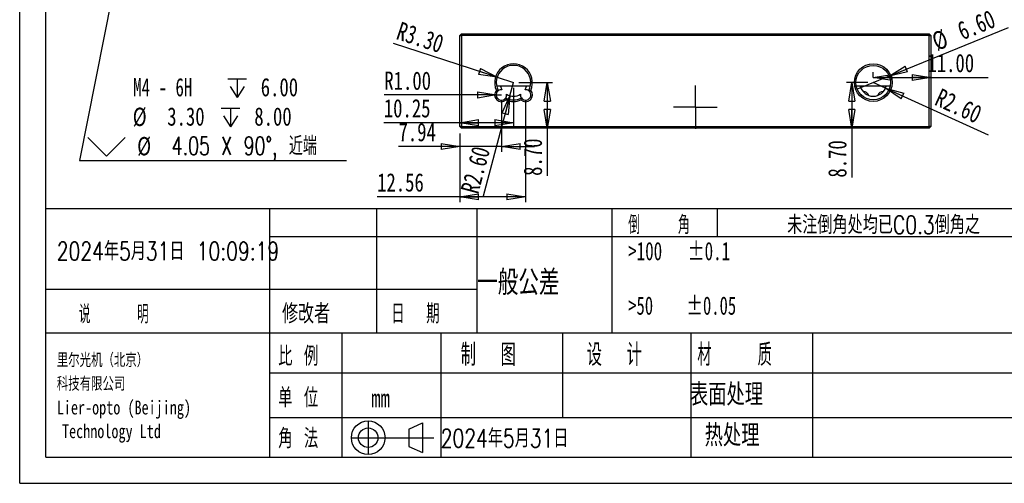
# Model space of a CAD drawing. Header units: millimetres. Extents: x 0 to 297, y 0 to 210.
# Tile 1 of 3: x 0 to 188, y 0 to 89. Entities that reach past the tile are written whole.
import ezdxf

# ---------------------------------------------------------------- set-up
doc = ezdxf.new("R2010")
doc.units = ezdxf.units.MM
doc.layers.add('图层0', color=7, linetype='Continuous', lineweight=25)
doc.styles.add('SLDTEXTSTYLE0', font='TXT', dxfattribs={"width": 0.666667, "bigfont": 'bigfont'})
doc.styles.add('SLDTEXTSTYLE1', font='TXT', dxfattribs={"width": 0.75, "bigfont": 'bigfont'})
doc.styles.add('SLDTEXTSTYLE10', font='TXT', dxfattribs={"width": 0.678571})
doc.styles.add('SLDTEXTSTYLE11', font='TXT', dxfattribs={"width": 0.696429, "bigfont": 'bigfont'})
doc.styles.add('SLDTEXTSTYLE2', font='TXT', dxfattribs={"width": 0.583333, "bigfont": 'bigfont'})
doc.styles.add('SLDTEXTSTYLE3', font='TXT', dxfattribs={"width": 0.681818})
doc.styles.add('SLDTEXTSTYLE4', font='TXT', dxfattribs={"width": 0.666667})
doc.styles.add('SLDTEXTSTYLE7', font='TXT', dxfattribs={"width": 0.625, "bigfont": 'bigfont'})
doc.styles.add('SLDTEXTSTYLE8', font='TXT', dxfattribs={"width": 0.571429, "bigfont": 'bigfont'})
doc.styles.add('SLDTEXTSTYLE9', font='TXT', dxfattribs={"width": 0.75})
doc.dimstyles.new('SLDDIMSTYLE0', dxfattribs={"dimtxt": 3.5, "dimasz": 3.556, "dimexe": 0, "dimexo": 0.0625, "dimgap": 0.875, "dimtad": 1, "dimrnd": 1e-09, "dimzin": 12, "dimdsep": 46, "dimtxsty": 'SLDTEXTSTYLE9', "dimblk1": 'CLOSED', "dimblk2": 'CLOSED', "dimsah": 1, "dimcen": 0.09, "dimadec": 0, "dimazin": 3, "dimtfac": 1, "dimtofl": 0, "dimtmove": 0, "dimatfit": 3, "dimldrblk": 'CLOSED', "dimfxl": 0, "dimfrac": 2, "dimtolj": 1, "dimtzin": 12, "dimarcsym": 0})
doc.dimstyles.new('SLDDIMSTYLE1', dxfattribs={"dimtxt": 3.5, "dimasz": 3.556, "dimexe": 0, "dimexo": 0.0625, "dimgap": 0.875, "dimtad": 1, "dimrnd": 1e-09, "dimzin": 4, "dimdsep": 46, "dimtxsty": 'SLDTEXTSTYLE9', "dimblk1": 'CLOSED', "dimblk2": 'CLOSED', "dimsah": 1, "dimcen": 0.09, "dimadec": 0, "dimazin": 1, "dimtfac": 1, "dimtofl": 0, "dimtmove": 0, "dimatfit": 3, "dimldrblk": 'CLOSED', "dimfxl": 0, "dimfrac": 2, "dimtolj": 1, "dimtzin": 12, "dimarcsym": 0})
doc.dimstyles.new('SLDDIMSTYLE2', dxfattribs={"dimtxt": 3.5, "dimasz": 3.556, "dimexe": 0, "dimexo": 0.0625, "dimgap": 0.875, "dimtad": 1, "dimrnd": 1e-09, "dimzin": 12, "dimdsep": 46, "dimtxsty": 'SLDTEXTSTYLE9', "dimblk1": 'CLOSED', "dimblk2": 'CLOSED', "dimsah": 1, "dimcen": 0.09, "dimadec": 0, "dimazin": 3, "dimtfac": 1, "dimtmove": 0, "dimatfit": 0, "dimldrblk": 'CLOSED', "dimfxl": 0, "dimfrac": 2, "dimtolj": 1, "dimtzin": 12, "dimarcsym": 0})
doc.dimstyles.new('SLDDIMSTYLE4', dxfattribs={"dimtxt": 3.5, "dimasz": 3.556, "dimexe": 0, "dimexo": 0.0625, "dimgap": 0.875, "dimtad": 1, "dimrnd": 1e-09, "dimzin": 4, "dimdsep": 46, "dimtxsty": 'SLDTEXTSTYLE9', "dimblk1": 'CLOSED', "dimblk2": 'CLOSED', "dimsah": 1, "dimcen": 0, "dimadec": 0, "dimazin": 1, "dimtfac": 1, "dimtofl": 0, "dimtmove": 0, "dimatfit": 3, "dimldrblk": 'CLOSED', "dimfxl": 0, "dimfrac": 2, "dimtolj": 1, "dimtzin": 12, "dimarcsym": 0})
doc.dimstyles.new('SLDDIMSTYLE6', dxfattribs={"dimtxt": 3.5, "dimasz": 3.556, "dimexe": 0, "dimexo": 0.0625, "dimgap": 0.875, "dimtad": 1, "dimrnd": 1e-09, "dimzin": 4, "dimdsep": 46, "dimtxsty": 'SLDTEXTSTYLE9', "dimblk1": 'NONE', "dimblk2": 'CLOSED', "dimsah": 1, "dimcen": 0, "dimadec": 0, "dimazin": 1, "dimtfac": 1, "dimtmove": 0, "dimatfit": 3, "dimldrblk": 'NONE', "dimfxl": 0, "dimfrac": 2, "dimtolj": 1, "dimtzin": 12, "dimarcsym": 0})
doc.dimstyles.new('SLDDIMSTYLE7', dxfattribs={"dimtxt": 3.5, "dimasz": 3.556, "dimexe": 0, "dimexo": 0.0625, "dimgap": 0.875, "dimtad": 0, "dimtih": 1, "dimtoh": 1, "dimdec": 6, "dimrnd": 1e-09, "dimzin": 12, "dimdsep": 46, "dimtxsty": 'SLDTEXTSTYLE9', "dimblk1": 'NONE', "dimblk2": 'CLOSED', "dimsah": 1, "dimcen": 0, "dimadec": 0, "dimazin": 3, "dimtfac": 1, "dimtmove": 0, "dimatfit": 3, "dimldrblk": 'NONE', "dimfxl": 0, "dimfrac": 2, "dimtolj": 1, "dimtzin": 12, "dimarcsym": 0})

# ---------------------------------------------------------------- blocks, each defined once
blk = doc.blocks.new('_Closed')
at = {"color": 0, "linetype": 'ByBlock', "lineweight": -2}
for p, q in [((-1, 0.166667), (0, 0)), ((-1, 0.166667), (-1, -0.166667)), ((0, 0), (-1, -0.166667)), ((0, 0), (-1, 0))]:
    blk.add_line(p, q, dxfattribs=at)
blk = doc.blocks.new('SW_SYMBOL_HOLE_DEPTH')
at = {"layer": '图层0', "color": 0}
for p, q in [((0, 875), (800, 875)), ((400, 875), (400, 75)), ((100, 555), (400, 75)), ((700, 555), (400, 75))]:
    blk.add_line(p, q, dxfattribs=at)
blk = doc.blocks.new('SW_SYMBOL_HOLE_SINK')
at = {"layer": '图层0', "color": 0}
for p, q in [((0, 875), (800, 75)), ((800, 75), (1600, 875))]:
    blk.add_line(p, q, dxfattribs=at)
blk = doc.blocks.new('_D_19')
at = {"layer": '图层0'}
for p, q in [((28.91, 149.63), (28.12, 145.65)), ((28.12, 145.65), (11.42, 61.71)), ((11.42, 61.71), (62.47, 61.71))]:
    blk.add_line(p, q, dxfattribs=at)
at = {"layer": '图层0', "xscale": 3.556, "yscale": 3.556, "rotation": 78.75035507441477}
blk.add_blockref('_Closed', (28.12, 145.65), dxfattribs=at)
at = {"layer": '图层0', "xscale": 0.004470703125, "yscale": 0.004470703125, "zscale": 0.004470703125}
for name, p in [('SW_SYMBOL_HOLE_DEPTH', (39.75, 73.42)), ('SW_SYMBOL_HOLE_DEPTH', (38.52, 67.81)), ('SW_SYMBOL_HOLE_SINK', (13.01, 62.2))]:
    blk.add_blockref(name, p, dxfattribs=at)
at = {"layer": '图层0', "char_height": 3.5, "attachment_point": 1}
for s, insert, style in [('M4 - 6H', (21.69, 77.5), 'SLDTEXTSTYLE10'), ('6.00', (46.07, 77.5), 'SLDTEXTSTYLE9'), ('%%c', (21.61, 71.83), 'SLDTEXTSTYLE9'), ('3.30', (28.2, 71.89), 'SLDTEXTSTYLE9'), ('8.00', (44.84, 71.89), 'SLDTEXTSTYLE9'), ('%%c', (22.46, 66.22), 'SLDTEXTSTYLE9'), ('4.05 X 90°, 近端', (29.05, 66.28), 'SLDTEXTSTYLE11')]:
    blk.add_mtext(s, dxfattribs=dict(at, insert=insert, style=style))
blk = doc.blocks.new('_None')
blk = doc.blocks.new('_D_25')
at = {"layer": '图层0'}
for q in [(71.47, 84.07), (94.38, 76.62)]:
    blk.add_line((91.24, 77.64), q, dxfattribs=at)
at = {"layer": '图层0', "xscale": 3.556, "yscale": 3.556, "rotation": 341.9862524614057}
blk.add_blockref('_Closed', (91.24, 77.64, -3.66), dxfattribs=at)
at = {"layer": '图层0', "insert": (72.86, 88.33), "char_height": 3.5, "attachment_point": 1, "rotation": 341.9863, "style": 'SLDTEXTSTYLE9'}
blk.add_mtext('R3.30', dxfattribs=at)
blk = doc.blocks.new('_D_26')
at = {"layer": '图层0'}
for q in [(94.38, 76.62), (88.56, 54.91)]:
    blk.add_line((93.71, 74.11), q, dxfattribs=at)
at = {"layer": '图层0', "xscale": 3.556, "yscale": 3.556, "rotation": 75.00000000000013}
blk.add_blockref('_Closed', (93.71, 74.11, -3.66), dxfattribs=at)
at = {"layer": '图层0', "insert": (84.24, 56.07), "char_height": 3.5, "attachment_point": 1, "rotation": 75, "style": 'SLDTEXTSTYLE9'}
blk.add_mtext('R2.60', dxfattribs=at)
blk = doc.blocks.new('_D_27')
at = {"layer": '图层0'}
for q in [(69.69, 74.27), (92.07, 74.27)]:
    blk.add_line((91.07, 74.27), q, dxfattribs=at)
blk.add_arc((92.07, 74.27), 1, 171.8514, 225, dxfattribs=at)
at = {"layer": '图层0', "xscale": 3.556, "yscale": 3.556, "rotation": 1.195888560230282e-12}
blk.add_blockref('_Closed', (91.07, 74.27, -3.66), dxfattribs=at)
at = {"layer": '图层0', "insert": (69.69, 78.74), "char_height": 3.5, "attachment_point": 1, "style": 'SLDTEXTSTYLE9'}
blk.add_mtext('R1.00', dxfattribs=at)
blk = doc.blocks.new('_D_28')
at = {"layer": '图层0'}
for p, q in [((95.38, 76.62), (101.83, 76.62)), ((100.83, 76.62), (100.83, 67.92)), ((100.83, 67.92), (100.83, 58.79))]:
    blk.add_line(p, q, dxfattribs=at)
at = {"layer": '图层0', "xscale": 3.556, "yscale": 3.556}
for p, rotation in [((100.83, 76.62, -3.66), 90.0000000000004), ((100.83, 67.92, -3.66), 270.0000000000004)]:
    blk.add_blockref('_Closed', p, dxfattribs=dict(at, rotation=rotation))
at = {"layer": '图层0', "insert": (96.32, 58.79), "char_height": 3.5, "attachment_point": 1, "rotation": 90, "style": 'SLDTEXTSTYLE9'}
blk.add_mtext('8.70', dxfattribs=at)
blk = doc.blocks.new('_D_29')
at = {"layer": '图层0'}
for p, q in [((94.38, 75.62), (94.38, 67.96)), ((84.13, 68.96), (69.59, 68.96)), ((94.38, 68.96), (84.13, 68.96))]:
    blk.add_line(p, q, dxfattribs=at)
at = {"layer": '图层0', "xscale": 3.556, "yscale": 3.556, "rotation": 180.0000000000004}
blk.add_blockref('_Closed', (84.13, 68.96, -3.66), dxfattribs=at)
at = {"layer": '图层0', "xscale": 3.556, "yscale": 3.556}
blk.add_blockref('_Closed', (94.38, 68.96, -3.66), dxfattribs=at)
at = {"layer": '图层0', "insert": (69.59, 73.47), "char_height": 3.5, "attachment_point": 1, "style": 'SLDTEXTSTYLE9'}
blk.add_mtext('10.25', dxfattribs=at)
blk = doc.blocks.new('_D_30')
at = {"layer": '图层0'}
for p, q in [((92.07, 73.27), (92.07, 63.4)), ((84.13, 66.92), (84.13, 63.4)), ((84.13, 64.4), (72.4, 64.4)), ((92.07, 64.4), (84.13, 64.4)), ((92.07, 64.4), (98.42, 64.4))]:
    blk.add_line(p, q, dxfattribs=at)
at = {"layer": '图层0', "xscale": 3.556, "yscale": 3.556}
blk.add_blockref('_Closed', (84.13, 64.4, -3.66), dxfattribs=at)
at = {"layer": '图层0', "xscale": 3.556, "yscale": 3.556, "rotation": 180.0000000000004}
blk.add_blockref('_Closed', (92.07, 64.4, -3.66), dxfattribs=at)
at = {"layer": '图层0', "insert": (72.4, 68.91), "char_height": 3.5, "attachment_point": 1, "style": 'SLDTEXTSTYLE9'}
blk.add_mtext('7.94', dxfattribs=at)
blk = doc.blocks.new('_D_31')
at = {"layer": '图层0'}
for p, q in [((96.69, 73.27), (96.69, 53.78)), ((84.13, 66.92), (84.13, 53.78)), ((84.13, 54.78), (68.31, 54.78)), ((96.69, 54.78), (84.13, 54.78))]:
    blk.add_line(p, q, dxfattribs=at)
at = {"layer": '图层0', "xscale": 3.556, "yscale": 3.556, "rotation": 180.0000000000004}
blk.add_blockref('_Closed', (84.13, 54.78, -3.66), dxfattribs=at)
at = {"layer": '图层0', "xscale": 3.556, "yscale": 3.556}
blk.add_blockref('_Closed', (96.69, 54.78, -3.66), dxfattribs=at)
at = {"layer": '图层0', "insert": (68.31, 59.29), "char_height": 3.5, "attachment_point": 1, "style": 'SLDTEXTSTYLE9'}
blk.add_mtext('12.56', dxfattribs=at)
blk = doc.blocks.new('_D_32')
at = {"layer": '图层0'}
for q in [(188.97, 87.16), (160.08, 75.37)]:
    blk.add_line((166.19, 77.87), q, dxfattribs=at)
at = {"layer": '图层0', "xscale": 3.556, "yscale": 3.556, "rotation": 202.1951587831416}
blk.add_blockref('_Closed', (166.19, 77.87, -3.66), dxfattribs=at)
at = {"layer": '图层0', "char_height": 3.5, "attachment_point": 1, "rotation": 22.1952, "style": 'SLDTEXTSTYLE9'}
for s, insert in [('6.60', (178.87, 87.95)), ('%%c', (174, 85.9))]:
    blk.add_mtext(s, dxfattribs=dict(at, insert=insert))
blk = doc.blocks.new('_D_33')
at = {"layer": '图层0'}
for q in [(163.13, 76.62), (185.07, 66.62)]:
    blk.add_line((165.5, 75.54), q, dxfattribs=at)
at = {"layer": '图层0', "xscale": 3.556, "yscale": 3.556, "rotation": 155.491893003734}
blk.add_blockref('_Closed', (165.5, 75.54, -3.66), dxfattribs=at)
at = {"layer": '图层0', "insert": (176.11, 75.63), "char_height": 3.5, "attachment_point": 1, "rotation": 335.4919, "style": 'SLDTEXTSTYLE9'}
blk.add_mtext('R2.60', dxfattribs=at)
blk = doc.blocks.new('_D_34')
at = {"layer": '图层0'}
for p, q in [((163.13, 77.62), (163.13, 78.61)), ((163.13, 77.61), (174.13, 77.61)), ((174.13, 77.61), (185.13, 77.61))]:
    blk.add_line(p, q, dxfattribs=at)
at = {"layer": '图层0', "xscale": 3.556, "yscale": 3.556, "rotation": 180.0000000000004}
blk.add_blockref('_Closed', (163.13, 77.61, -3.66), dxfattribs=at)
at = {"layer": '图层0', "xscale": 3.556, "yscale": 3.556}
blk.add_blockref('_Closed', (174.13, 77.61, -3.66), dxfattribs=at)
at = {"layer": '图层0', "insert": (173.49, 82.12), "char_height": 3.5, "attachment_point": 1, "style": 'SLDTEXTSTYLE9'}
blk.add_mtext('11.00', dxfattribs=at)
blk = doc.blocks.new('_D_35')
at = {"layer": '图层0'}
for p, q in [((162.13, 76.62), (158.04, 76.62)), ((159.04, 76.62), (159.04, 67.92)), ((159.04, 67.92), (159.04, 58.46))]:
    blk.add_line(p, q, dxfattribs=at)
at = {"layer": '图层0', "xscale": 3.556, "yscale": 3.556}
for p, rotation in [((159.04, 76.62, -3.66), 90.0000000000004), ((159.04, 67.92, -3.66), 270.0000000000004)]:
    blk.add_blockref('_Closed', p, dxfattribs=dict(at, rotation=rotation))
at = {"layer": '图层0', "insert": (154.52, 58.46), "char_height": 3.5, "attachment_point": 1, "rotation": 90, "style": 'SLDTEXTSTYLE9'}
blk.add_mtext('8.70', dxfattribs=at)
blk = doc.blocks.new('SW_CENTERMARKSYMBOL_3')
at = {"layer": '图层0', "color": 0}
for p, q in [((0, 2.5), (0, 4.15)), ((0, 0), (0, 2.5)), ((-2.5, 0), (-4.15, 0)), ((0, 0), (-2.5, 0)), ((0, 0), (0, -2.5)), ((0, 0), (2.5, 0)), ((2.5, 0), (4.15, 0)), ((0, -2.5), (0, -4.15))]:
    blk.add_line(p, q, dxfattribs=at)

msp = doc.modelspace()

# ---------------------------------------------------------------- linework, layer by layer
at = {"color": 7, "linetype": 'Continuous', "lineweight": 25}
for p, q in [((84.1329182, 85.6215174), (84.4329182, 85.9215174)), ((84.1329182, 68.2215174), (84.1329182, 85.6215174)), ((84.1329182, 85.6215174), (84.4329182, 85.6215174)), ((84.4329182, 85.6215174), (84.4329182, 85.9215174)), ((84.4329182, 85.9215174), (173.8329182, 85.9215174)), ((84.4329182, 85.6215174), (84.4329182, 68.2215174)), ((173.8329182, 85.6215174), (84.4329182, 85.6215174)), ((173.8329182, 85.6215174), (173.8329182, 85.9215174)), ((173.8329182, 85.9215174), (174.1329182, 85.6215174)), ((173.8329182, 68.2215174), (173.8329182, 85.6215174)), ((173.8329182, 85.6215174), (174.1329182, 85.6215174)), ((174.1329182, 85.6215174), (174.1329182, 68.2215174)), ((91.8789214, 75.9215174), (91.1580151, 75.9215174)), ((96.886915, 75.9215174), (91.8789214, 75.9215174)), ((97.6078213, 75.9215174), (96.886915, 75.9215174)), ((160.6289214, 75.9215174), (159.9080151, 75.9215174)), ((165.636915, 75.9215174), (160.6289214, 75.9215174)), ((166.3578213, 75.9215174), (165.636915, 75.9215174)), ((84.4329182, 68.2215174), (84.1329182, 68.2215174)), ((84.4329182, 67.9215174), (84.1329182, 68.2215174)), ((84.4329182, 67.9215174), (84.4329182, 68.2215174)), ((84.4329182, 68.2215174), (173.8329182, 68.2215174)), ((173.8329182, 67.9215174), (84.4329182, 67.9215174)), ((173.8329182, 67.9215174), (173.8329182, 68.2215174)), ((174.1329182, 68.2215174), (173.8329182, 68.2215174)), ((174.1329182, 68.2215174), (173.8329182, 67.9215174))]:
    msp.add_line(p, q, dxfattribs=at)
for radius in [3.6, 3.3]:
    msp.add_circle((163.1329182, 76.6215174), radius, dxfattribs=at)
for centre, radius, start, end in [((94.3829182, 76.6215174), 3.6, 335.580555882, 204.419444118), ((94.3829182, 76.6215174), 3.3, 331.863360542, 208.136639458), ((94.3829182, 76.6215174), 2.6, 195.618498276, 211.562333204), ((94.3829182, 76.6215174), 2.6, 328.437666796, 344.381501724), ((163.1329182, 76.6215174), 2.6, 195.618498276, 344.381501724), ((92.0726355, 74.2651231), 1.3, 138.104529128, 313.027717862), ((92.0726355, 74.2651231), 1, 126.851381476, 324.280865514), ((92.0726355, 74.2651231), 1, 84.554580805, 126.851381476), ((92.0726355, 74.2651231), 1, 324.280865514, 6.577666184), ((94.3829182, 76.6215174), 3.3, 242.995607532, 297.004392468), ((94.3829182, 76.6215174), 2.6, 239.569913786, 300.430086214), ((96.6932009, 74.2651231), 1, 173.422333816, 215.719134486), ((96.6932009, 74.2651231), 1.3, 226.972282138, 41.895470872), ((96.6932009, 74.2651231), 1, 215.719134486, 53.148618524), ((96.6932009, 74.2651231), 1, 53.148618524, 95.445419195), ((161.3193758, 73.8645146), 1, 17.67482688, 95.651741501), ((164.9464606, 73.8645146), 1, 84.348258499, 162.32517312), ((94.3829182, 76.6215174), 3.6, 246.712802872, 293.287197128)]:
    msp.add_arc(centre, radius, start, end, dxfattribs=at)
for points in [[(91.1049619, 75.1332289), (91.2261723, 75.1145988), (91.3484758, 75.0929135), (91.4728941, 75.0653169)], [(92.8845241, 73.6813107), (92.9145738, 73.557462), (92.9386716, 73.4356109), (92.9596932, 73.3147923)], [(95.8813123, 73.6813107), (95.8512626, 73.557462), (95.8271648, 73.4356109), (95.8061431, 73.3147923)], [(97.2929423, 75.0653169), (97.4173606, 75.0929135), (97.5396641, 75.1145988), (97.6608745, 75.1332289)]]:
    msp.add_open_spline(points, degree=3, dxfattribs=at)
at = {"layer": '图层0'}
for p, q in [((0, 0), (0, 210)), ((5, 4.9828915), (5, 204.9828915)), ((292, 52.5), (5, 52.5)), ((47.7573077, 52.5), (47.7573077, 4.9828915)), ((68.1924122, 52.5), (68.1924122, 28.7414458)), ((87.3779134, 52.5), (87.3779134, 28.7414458)), ((113.1767214, 52.5), (113.1767214, 28.7414458)), ((133.3211495, 52.5), (133.3211495, 47.2066813)), ((47.7573077, 47.2066813), (221.3534427, 47.2066813)), ((5, 37.1421561), (47.7573077, 37.1421561)), ((47.7573077, 37.1421561), (87.3779134, 37.1421561)), ((221.3534427, 28.7414458), (5, 28.7414458)), ((61.5960298, 28.7414458), (61.5960298, 4.9828915)), ((80.4670145, 28.7414458), (80.4670145, 4.9828915)), ((103.741229, 28.7414458), (103.741229, 12.6098759)), ((128.2735091, 28.7414458), (128.2735091, 4.9828915)), ((151.5477236, 28.7414458), (151.5477236, 4.9828915)), ((221.3534427, 21.0625238), (47.7573077, 21.0625238)), ((47.7573077, 12.6098759), (198, 12.6098759)), ((66.6032307, 11.9364443), (66.6032307, 5.5010911)), ((74.359649, 10.3854361), (76.9878569, 11.5392834)), ((76.9878569, 11.5392834), (76.9878569, 5.8982519)), ((74.359649, 10.3854361), (74.359649, 7.0520993)), ((63.3855541, 8.7187677), (79.1673464, 8.7187677)), ((5, 4.9828915), (292, 4.9828915)), ((0, 0), (297, 0))]:
    msp.add_line(p, q, dxfattribs=at)
at = {"layer": '图层0', "color": 7, "linetype": 'Continuous', "lineweight": 25}
msp.add_line((74.359649, 7.0520993), (76.9878569, 5.8982519), dxfattribs=at)
at = {"layer": '图层0'}
for radius in [3.2176766, 1.8666968]:
    msp.add_circle((66.6032307, 8.7187677), radius, dxfattribs=at)

# ---------------------------------------------------------------- block references
msp.add_blockref('SW_CENTERMARKSYMBOL_3', (129.1329182, 71.9215174), dxfattribs=at)

# ---------------------------------------------------------------- texts
at = {"layer": '图层0', "attachment_point": 1}
for s, insert, char_height, style in [('倒    角', (116.3016544, 51.1744732), 3.5, 'SLDTEXTSTYLE2'), ('未注倒角处均已C0.3倒角之', (146.6863439, 51.1744732), 3.5, 'SLDTEXTSTYLE1'), ('2024年5月31日 10:09:19', (7.093214, 46.1532431), 3.5, 'SLDTEXTSTYLE1'), ('>100   ±0.1', (116.3016544, 46.1532431), 3.5, 'SLDTEXTSTYLE3'), ('一般公差', (87.447129, 40.7875421), 4.7625, 'SLDTEXTSTYLE1'), ('>50    ±0.05', (116.3016544, 35.7381223), 3.5, 'SLDTEXTSTYLE4'), ('说     明', (11.3255755, 34.0764133), 3.5, 'SLDTEXTSTYLE8'), ('修改者', (50.1465468, 34.2746211), 3.70416667, 'SLDTEXTSTYLE1'), ('日  期', (71.0164675, 34.2746211), 3.70416667, 'SLDTEXTSTYLE7'), ('比 例', (49.4168293, 26.170127), 3.70416667, 'SLDTEXTSTYLE0'), ('制  图', (84.2973261, 26.6964485), 4.23333333, 'SLDTEXTSTYLE7'), ('设  计', (108.3780038, 26.6964485), 4.23333333, 'SLDTEXTSTYLE7'), ('材    质', (129.5114337, 26.6964485), 4.23333333, 'SLDTEXTSTYLE2'), ('里尔光机（北京）', (7.093214, 24.8687573), 2.64583333, 'SLDTEXTSTYLE1'), ('科技有限公司', (7.093214, 20.3409794), 2.64583333, 'SLDTEXTSTYLE1'), ('表面处理', (128.1003226, 19.0946912), 4.23333333, 'SLDTEXTSTYLE1'), ('单 位', (49.4168293, 18.2201521), 3.70416667, 'SLDTEXTSTYLE0'), ('mm', (67.1751076, 18.0219443), 3.5, 'SLDTEXTSTYLE9'), ('Lier-opto (Beijing)', (7.093214, 15.8132015), 2.645833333, 'SLDTEXTSTYLE9'), ('Technology Ltd', (8.0854015, 11.2854236), 2.645833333, 'SLDTEXTSTYLE9'), ('热处理', (130.9225448, 11.2928876), 4.23333333, 'SLDTEXTSTYLE1'), ('角 法', (49.4168293, 10.4183485), 3.70416667, 'SLDTEXTSTYLE0'), ('2024年5月31日', (80.4670145, 10.3627158), 3.5, 'SLDTEXTSTYLE1')]:
    msp.add_mtext(s, dxfattribs=dict(at, insert=insert, char_height=char_height, style=style))

# ---------------------------------------------------------------- dimensions: what is measured, and where the dimension line sits
at = {"layer": '图层0'}
dim = msp.add_diameter_dim_2p(p1=(28.9099275, 149.6267553), p2=(28.1198363, 145.6545701), text=' M4 - 6H {\\fGDT;x} 6.00\\P%%c 3.30 {\\fGDT;x} 8.00\\P{\\fGDT;w}%%c 4.05 X 90°, 近端', dimstyle='SLDDIMSTYLE7', override={"dimpost": '<>'}, dxfattribs=at)
dim.commit()
dim.dimension.update_dxf_attribs({"geometry": '_D_19', "text_midpoint": (37.7391214, 70.1271139), "dimtype": 163})
dim = msp.add_diameter_dim_2p(p1=(160.0774399, 75.3749009), p2=(166.1883965, 77.8681338), dimstyle='SLDDIMSTYLE6', dxfattribs=at)
dim.commit()
dim.dimension.update_dxf_attribs({"geometry": '_D_32', "text_midpoint": (182.5031028, 84.52444), "dimtype": 163})
for center, mpoint, picture, middle in [((94.3829182, 76.6215174), (91.2446765, 77.6420265), '_D_25', (76.9274948, 82.2977723)), ((92.0726355, 74.2651231), (91.0726355, 74.2651231), '_D_27', (75.4062097, 74.2651331)), ((94.3829182, 76.6215174), (93.7099887, 74.1101102), '_D_26', (90.0444291, 60.4300285)), ((163.1329182, 76.6215174), (165.4986649, 75.5429802), '_D_33', (179.8507544, 68.9999181))]:
    dim = msp.add_radius_dim(center=center, mpoint=mpoint, dimstyle='SLDDIMSTYLE4', dxfattribs=at)
    dim.commit()
    dim.dimension.update_dxf_attribs({"geometry": picture, "text_midpoint": middle, "dimtype": 164})
for base, p1, p2, dimstyle, picture, middle in [((174.1329182, 77.6096777), (163.1329182, 76.6215174), (174.1329182, 85.9215174), 'SLDDIMSTYLE1', '_D_34', (179.3071618, 77.6096777)), ((84.1329182, 68.9594741), (94.3829182, 76.6215174), (84.1329182, 67.9215174), 'SLDDIMSTYLE0', '_D_29', (75.4061997, 68.9594741)), ((84.1329182, 54.7800234), (96.6932009, 74.2651231), (84.1329182, 67.9215174), 'SLDDIMSTYLE0', '_D_31', (74.1329182, 54.7800234)), ((84.1329182, 64.4003128), (92.0726355, 74.2651231), (84.1329182, 67.9215174), 'SLDDIMSTYLE2', '_D_30', (76.9274848, 64.4003128))]:
    dim = msp.add_linear_dim(base=base, p1=p1, p2=p2, dimstyle=dimstyle, dxfattribs=at)
    dim.commit()
    dim.dimension.update_dxf_attribs({"geometry": picture, "text_midpoint": middle, "dimtype": 160})
for base, p1, p2, picture, middle in [((100.8322915, 67.9215174), (94.3829182, 76.6215174), (84.1329182, 67.9215174), '_D_28', (100.8322915, 63.3189732)), ((159.0357323, 67.9215174), (163.1329182, 76.6215174), (174.1329182, 67.9215174), '_D_35', (159.0357323, 62.9808111))]:
    dim = msp.add_linear_dim(base=base, p1=p1, p2=p2, angle=90, dimstyle='SLDDIMSTYLE1', dxfattribs=at)
    dim.commit()
    dim.dimension.update_dxf_attribs({"geometry": picture, "text_midpoint": middle, "dimtype": 160})

doc.saveas('drawing.dxf')
